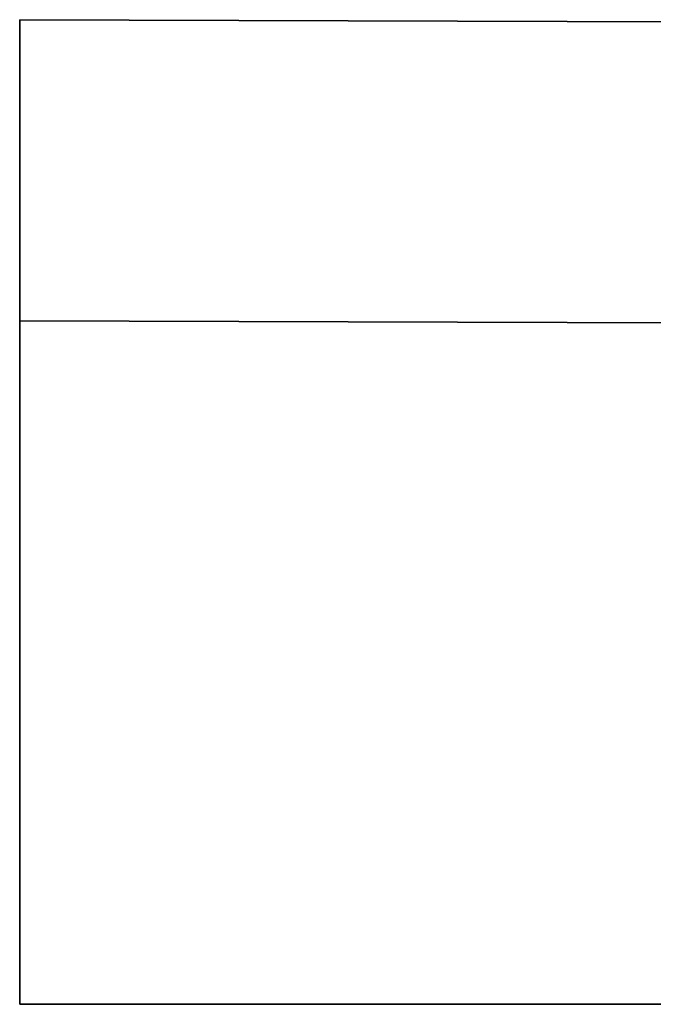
# Model space of a CAD drawing. Header units: metres. Extents: x 703769 to 722343, y 4313031 to 4317457.
# Tile 85 of 256: x 707749.92 to 707751.79, y 4313296.73 to 4313299.63. Entities that reach past the tile are written whole.
import ezdxf

# ---------------------------------------------------------------- set-up
doc = ezdxf.new("R2010")
doc.units = ezdxf.units.M
doc.header["$LTSCALE"] = 0.5
doc.layers.add('粗实线层', color=7, linetype='Continuous', lineweight=35)

# ---------------------------------------------------------------- blocks, each defined once
blk = doc.blocks.new('dawda')
at = {"color": 7}
for p, q in [((552541.59, 30923.42), (542540.47, 30956.75)), ((542540.47, 30956.75), (542540.47, 30806.75)), ((553041.59, 30773.42), (542540.47, 30809)), ((542540.47, 30806.75), (542540.47, 30473.42)), ((553041.59, 30473.42), (542540.47, 30473.42))]:
    blk.add_line(p, q, dxfattribs=at)

msp = doc.modelspace()

# ---------------------------------------------------------------- block references
at = {"layer": '粗实线层', "xscale": 0.006, "yscale": 0.006, "zscale": 0.006}
msp.add_blockref('dawda', (704494.6802, 4313113.8882), dxfattribs=at)

doc.saveas('drawing.dxf')
